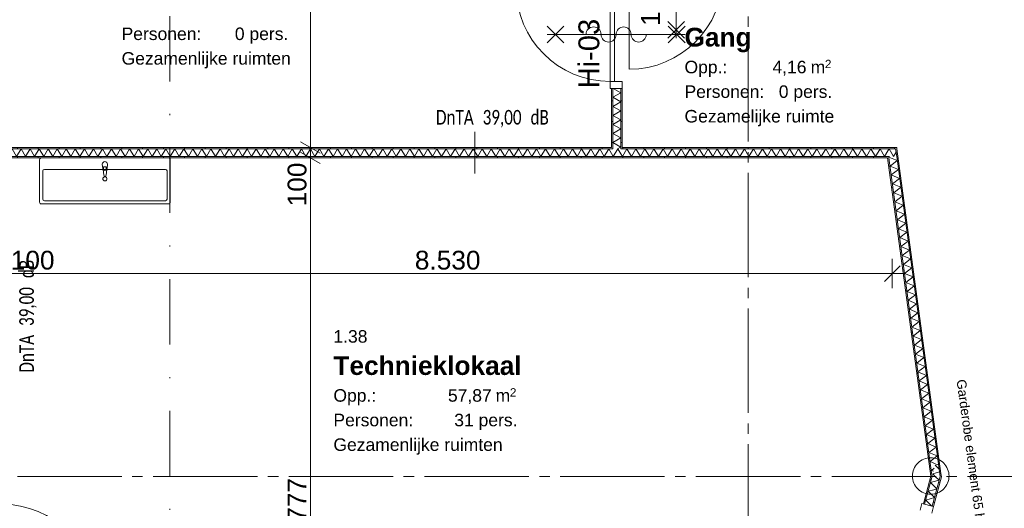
# Model space of a CAD drawing. Header units: millimetres. Extents: x 10 to 584, y 10 to 831.
# Tile 39 of 61: x 224 to 319, y 544 to 591. Entities that reach past the tile are written whole.
import ezdxf
from ezdxf.xclip import XClip

# ---------------------------------------------------------------- set-up
doc = ezdxf.new("R2010")
doc.units = ezdxf.units.MM
doc.header["$MEASUREMENT"] = 0
doc.header["$XCLIPFRAME"] = 0
doc.linetypes.add('B0204', pattern=[13, 10, -1, 1, -1])
doc.linetypes.add('B0302', pattern=[12.51, 6.26, -3.125, 0, -3.125])
for name, color, linetype in [('21 Buitenwanden', 7, 'Continuous'), ('22 NC Binnenwanden', 7, 'Continuous'), ('22 NC Binnenwanden Deuren', 7, 'Continuous'), ('22 NC Binnenwanden Deurlabels', 7, 'Continuous'), ('22 NC Binnenwanden Doorsnede-arcering', 7, 'Continuous'), ('22 NC Binnenwanden Laagscheidingslijnen', 7, 'Continuous'), ('28 Draagconstructies', 7, 'Continuous'), ('74 Sanitair', 7, 'Continuous'), ('82 Interieur', 7, 'Continuous'), ('A Lijn doorsnede', 7, 'Continuous'), ('A Stramien', 7, 'Continuous'), ('Maatvoering 1_ 50_100', 7, 'Continuous'), ('Tekst_dim 1_ 50_100', 7, 'Continuous'), ('Z Ruimtefuncties', 7, 'Continuous')]:
    doc.layers.add(name, color=color, linetype=linetype)
doc.styles.add('GENERATED_STYLE_1', font='txt')
doc.styles.add('GENERATED_STYLE_2', font='txt')
doc.styles.add('GENERATED_STYLE_3', font='txt')
pattern_1 = [(345.1097, (78, 259.1879), (0.513939, 1.932839), [])]
pattern_2 = [(270, (78, 259.1879), (2, 0), [])]
pattern_3 = [(7.7131, (78, 259.1879), (-0.268426, 1.981905), [])]
pattern_4 = [(180, (78, 259.1879), (0, 2), [])]

# ---------------------------------------------------------------- blocks, each defined once
blk = doc.blocks.new('*X124')
at = {"layer": '22 NC Binnenwanden Doorsnede-arcering', "color": 7, "linetype": 'Continuous', "lineweight": 0}
for p, q in [((311.9, 548.272), (312.22, 548.358)), ((311.9, 548.272), (312.283, 547.891)), ((311.678, 547.435), (312.321, 547.609)), ((311.678, 547.435), (311.921, 547.193))]:
    blk.add_line(p, q, dxfattribs=at)
blk = doc.blocks.new('*X125')
at = {"layer": '22 NC Binnenwanden Doorsnede-arcering', "color": 7, "linetype": 'Continuous', "lineweight": 0}
for p, q in [((311.921, 547.193), (312.291, 546.824)), ((311.693, 546.662), (312.291, 546.824)), ((311.74, 546.315), (312.069, 545.987)), ((311.794, 545.913), (312.069, 545.987))]:
    blk.add_line(p, q, dxfattribs=at)
blk = doc.blocks.new('*X127')
at = {"layer": '22 NC Binnenwanden Doorsnede-arcering', "color": 7, "linetype": 'Continuous', "lineweight": 0}
for p, q in [((311.455, 546.598), (311.693, 546.662)), ((311.455, 546.598), (311.74, 546.315)), ((311.01, 544.924), (311.846, 545.15)), ((311.233, 545.761), (311.794, 545.913)), ((311.233, 545.761), (311.846, 545.15)), ((311.01, 544.924), (311.588, 544.348))]:
    blk.add_line(p, q, dxfattribs=at)
blk = doc.blocks.new('*X147')
at = {"layer": '22 NC Binnenwanden Doorsnede-arcering', "color": 7, "linetype": 'Continuous', "lineweight": 0}
for p in [(307.747, 578.146), (308.172, 578.249)]:
    blk.add_line(p, (307.93, 577.83), dxfattribs=at)
blk = doc.blocks.new('*X148')
at = {"layer": '22 NC Binnenwanden Doorsnede-arcering', "color": 7, "linetype": 'Continuous', "lineweight": 0}
for q in [(307.394, 578.402), (307.747, 578.146)]:
    blk.add_line((307.497, 578.58), q, dxfattribs=at)
blk = doc.blocks.new('*X149')
at = {"layer": '22 NC Binnenwanden Doorsnede-arcering', "color": 7, "linetype": 'Continuous', "lineweight": 0}
for p, q in [((282.382, 578.58), (281.949, 577.83)), ((282.382, 578.58), (282.815, 577.83)), ((283.248, 578.58), (282.815, 577.83)), ((283.248, 578.58), (283.681, 577.83)), ((284.114, 578.58), (283.681, 577.83)), ((284.114, 578.58), (284.547, 577.83)), ((284.98, 578.58), (284.547, 577.83)), ((284.98, 578.58), (285.413, 577.83)), ((285.846, 578.58), (285.413, 577.83)), ((285.846, 578.58), (286.279, 577.83)), ((286.712, 578.58), (286.279, 577.83)), ((286.712, 578.58), (287.145, 577.83)), ((287.578, 578.58), (287.145, 577.83)), ((287.578, 578.58), (288.011, 577.83)), ((288.444, 578.58), (288.011, 577.83)), ((288.444, 578.58), (288.877, 577.83)), ((289.31, 578.58), (288.877, 577.83)), ((289.31, 578.58), (289.743, 577.83)), ((290.176, 578.58), (289.743, 577.83)), ((290.176, 578.58), (290.609, 577.83)), ((291.042, 578.58), (290.609, 577.83)), ((291.042, 578.58), (291.475, 577.83)), ((291.908, 578.58), (291.475, 577.83)), ((291.908, 578.58), (292.341, 577.83)), ((292.774, 578.58), (292.341, 577.83)), ((292.774, 578.58), (293.207, 577.83)), ((293.64, 578.58), (293.207, 577.83)), ((293.64, 578.58), (294.073, 577.83)), ((294.506, 578.58), (294.073, 577.83)), ((294.506, 578.58), (294.939, 577.83)), ((295.372, 578.58), (294.939, 577.83)), ((295.372, 578.58), (295.805, 577.83)), ((296.238, 578.58), (295.805, 577.83)), ((296.238, 578.58), (296.671, 577.83)), ((297.104, 578.58), (296.671, 577.83)), ((297.104, 578.58), (297.537, 577.83)), ((297.97, 578.58), (297.537, 577.83)), ((297.97, 578.58), (298.403, 577.83)), ((298.836, 578.58), (298.403, 577.83)), ((298.836, 578.58), (299.269, 577.83)), ((299.702, 578.58), (299.269, 577.83)), ((299.702, 578.58), (300.135, 577.83)), ((300.569, 578.58), (300.135, 577.83)), ((300.569, 578.58), (301.002, 577.83)), ((301.435, 578.58), (301.002, 577.83)), ((301.435, 578.58), (301.868, 577.83)), ((302.301, 578.58), (301.868, 577.83)), ((302.301, 578.58), (302.734, 577.83)), ((303.167, 578.58), (302.734, 577.83)), ((303.167, 578.58), (303.6, 577.83)), ((304.033, 578.58), (303.6, 577.83)), ((304.033, 578.58), (304.466, 577.83)), ((304.899, 578.58), (304.466, 577.83)), ((304.899, 578.58), (305.332, 577.83)), ((305.765, 578.58), (305.332, 577.83)), ((305.765, 578.58), (306.198, 577.83)), ((306.631, 578.58), (306.198, 577.83)), ((306.631, 578.58), (307.064, 577.83)), ((307.394, 578.402), (307.064, 577.83)), ((281.797, 578.094), (281.949, 577.83))]:
    blk.add_line(p, q, dxfattribs=at)
blk = doc.blocks.new('*X150')
at = {"layer": '22 NC Binnenwanden Doorsnede-arcering', "color": 7, "linetype": 'Continuous', "lineweight": 0}
for p, q in [((281.516, 578.58), (281.083, 577.83)), ((281.516, 578.58), (281.797, 578.094)), ((281.047, 577.893), (281.083, 577.83))]:
    blk.add_line(p, q, dxfattribs=at)
blk = doc.blocks.new('*X151')
at = {"layer": '22 NC Binnenwanden Doorsnede-arcering', "color": 7, "linetype": 'Continuous', "lineweight": 0}
for p, q in [((222.626, 578.58), (222.375, 578.145)), ((222.626, 578.58), (223.059, 577.83)), ((223.492, 578.58), (223.059, 577.83)), ((223.492, 578.58), (223.925, 577.83)), ((224.358, 578.58), (223.925, 577.83)), ((224.358, 578.58), (224.791, 577.83)), ((225.224, 578.58), (224.791, 577.83)), ((225.224, 578.58), (225.657, 577.83)), ((226.09, 578.58), (225.657, 577.83)), ((226.09, 578.58), (226.523, 577.83)), ((226.956, 578.58), (226.523, 577.83)), ((226.956, 578.58), (227.389, 577.83)), ((227.822, 578.58), (227.389, 577.83)), ((227.822, 578.58), (228.255, 577.83)), ((228.688, 578.58), (228.255, 577.83)), ((228.688, 578.58), (229.121, 577.83)), ((229.554, 578.58), (229.121, 577.83)), ((229.554, 578.58), (229.987, 577.83)), ((230.42, 578.58), (229.987, 577.83)), ((230.42, 578.58), (230.853, 577.83)), ((231.286, 578.58), (230.853, 577.83)), ((231.286, 578.58), (231.719, 577.83)), ((232.152, 578.58), (231.719, 577.83)), ((232.152, 578.58), (232.586, 577.83)), ((233.019, 578.58), (232.586, 577.83)), ((233.019, 578.58), (233.452, 577.83)), ((233.885, 578.58), (233.452, 577.83)), ((233.885, 578.58), (234.318, 577.83)), ((234.751, 578.58), (234.318, 577.83)), ((234.751, 578.58), (235.184, 577.83)), ((235.617, 578.58), (235.184, 577.83)), ((235.617, 578.58), (236.05, 577.83)), ((236.483, 578.58), (236.05, 577.83)), ((236.483, 578.58), (236.916, 577.83)), ((237.349, 578.58), (236.916, 577.83)), ((237.349, 578.58), (237.782, 577.83)), ((238.215, 578.58), (237.782, 577.83)), ((238.215, 578.58), (238.648, 577.83)), ((239.081, 578.58), (238.648, 577.83)), ((239.081, 578.58), (239.514, 577.83)), ((239.947, 578.58), (239.514, 577.83)), ((239.947, 578.58), (240.38, 577.83)), ((240.813, 578.58), (240.38, 577.83)), ((240.813, 578.58), (241.246, 577.83)), ((241.679, 578.58), (241.246, 577.83)), ((241.679, 578.58), (242.112, 577.83)), ((242.545, 578.58), (242.112, 577.83)), ((242.545, 578.58), (242.978, 577.83)), ((243.411, 578.58), (242.978, 577.83)), ((243.411, 578.58), (243.844, 577.83)), ((244.277, 578.58), (243.844, 577.83)), ((244.277, 578.58), (244.71, 577.83)), ((245.143, 578.58), (244.71, 577.83)), ((245.143, 578.58), (245.576, 577.83)), ((246.009, 578.58), (245.576, 577.83)), ((246.009, 578.58), (246.442, 577.83)), ((246.875, 578.58), (246.442, 577.83)), ((246.875, 578.58), (247.308, 577.83)), ((247.741, 578.58), (247.308, 577.83)), ((247.741, 578.58), (248.174, 577.83)), ((248.607, 578.58), (248.174, 577.83)), ((248.607, 578.58), (249.04, 577.83)), ((249.473, 578.58), (249.04, 577.83)), ((249.473, 578.58), (249.906, 577.83)), ((250.339, 578.58), (249.906, 577.83)), ((250.339, 578.58), (250.772, 577.83)), ((251.205, 578.58), (250.772, 577.83)), ((251.205, 578.58), (251.638, 577.83)), ((252.071, 578.58), (251.638, 577.83)), ((252.071, 578.58), (252.504, 577.83)), ((252.937, 578.58), (252.504, 577.83)), ((252.937, 578.58), (253.37, 577.83)), ((253.803, 578.58), (253.37, 577.83)), ((253.803, 578.58), (254.236, 577.83)), ((254.669, 578.58), (254.236, 577.83)), ((254.669, 578.58), (255.102, 577.83)), ((255.535, 578.58), (255.102, 577.83)), ((255.535, 578.58), (255.968, 577.83)), ((256.401, 578.58), (255.968, 577.83)), ((256.401, 578.58), (256.834, 577.83)), ((257.267, 578.58), (256.834, 577.83)), ((257.267, 578.58), (257.7, 577.83)), ((258.133, 578.58), (257.7, 577.83)), ((258.133, 578.58), (258.566, 577.83)), ((258.999, 578.58), (258.566, 577.83)), ((258.999, 578.58), (259.432, 577.83)), ((259.865, 578.58), (259.432, 577.83)), ((259.865, 578.58), (260.298, 577.83)), ((260.731, 578.58), (260.298, 577.83)), ((260.731, 578.58), (261.164, 577.83)), ((261.597, 578.58), (261.164, 577.83)), ((261.597, 578.58), (262.03, 577.83)), ((262.463, 578.58), (262.03, 577.83)), ((262.463, 578.58), (262.896, 577.83)), ((263.329, 578.58), (262.896, 577.83)), ((263.329, 578.58), (263.762, 577.83)), ((264.195, 578.58), (263.762, 577.83)), ((264.195, 578.58), (264.628, 577.83)), ((265.061, 578.58), (264.628, 577.83)), ((265.061, 578.58), (265.494, 577.83)), ((265.927, 578.58), (265.494, 577.83)), ((265.927, 578.58), (266.36, 577.83)), ((266.794, 578.58), (266.36, 577.83)), ((266.794, 578.58), (267.227, 577.83)), ((267.66, 578.58), (267.227, 577.83)), ((267.66, 578.58), (268.093, 577.83)), ((268.526, 578.58), (268.093, 577.83)), ((268.526, 578.58), (268.959, 577.83)), ((269.392, 578.58), (268.959, 577.83)), ((269.392, 578.58), (269.825, 577.83)), ((270.258, 578.58), (269.825, 577.83)), ((270.258, 578.58), (270.691, 577.83)), ((271.124, 578.58), (270.691, 577.83)), ((271.124, 578.58), (271.557, 577.83)), ((271.99, 578.58), (271.557, 577.83)), ((271.99, 578.58), (272.423, 577.83)), ((272.856, 578.58), (272.423, 577.83)), ((272.856, 578.58), (273.289, 577.83)), ((273.722, 578.58), (273.289, 577.83)), ((273.722, 578.58), (274.155, 577.83)), ((274.588, 578.58), (274.155, 577.83)), ((274.588, 578.58), (275.021, 577.83)), ((275.454, 578.58), (275.021, 577.83)), ((275.454, 578.58), (275.887, 577.83)), ((276.32, 578.58), (275.887, 577.83)), ((276.32, 578.58), (276.753, 577.83)), ((277.186, 578.58), (276.753, 577.83)), ((277.186, 578.58), (277.619, 577.83)), ((278.052, 578.58), (277.619, 577.83)), ((278.052, 578.58), (278.485, 577.83)), ((278.918, 578.58), (278.485, 577.83)), ((278.918, 578.58), (279.351, 577.83)), ((279.784, 578.58), (279.351, 577.83)), ((279.784, 578.58), (280.217, 577.83)), ((280.65, 578.58), (280.217, 577.83)), ((280.65, 578.58), (281.047, 577.893))]:
    blk.add_line(p, q, dxfattribs=at)
blk = doc.blocks.new('*X201')
at = {"layer": '22 NC Binnenwanden Doorsnede-arcering', "color": 7, "linetype": 'Continuous', "lineweight": 0}
for p, q in [((307.477, 577.792), (307.526, 577.83)), ((307.477, 577.792), (308.278, 577.463)), ((307.593, 576.933), (308.278, 577.463)), ((307.593, 576.933), (308.394, 576.605)), ((307.709, 576.075), (308.394, 576.605)), ((307.709, 576.075), (308.51, 575.747)), ((307.825, 575.217), (308.51, 575.747)), ((307.825, 575.217), (308.627, 574.889)), ((307.942, 574.359), (308.627, 574.889)), ((307.942, 574.359), (308.743, 574.03)), ((308.058, 573.501), (308.743, 574.03)), ((308.058, 573.501), (308.859, 573.172)), ((308.174, 572.642), (308.859, 573.172)), ((308.174, 572.642), (308.975, 572.314)), ((308.29, 571.784), (308.975, 572.314)), ((308.29, 571.784), (309.092, 571.456)), ((308.406, 570.926), (309.092, 571.456)), ((308.406, 570.926), (309.208, 570.598)), ((308.523, 570.068), (309.208, 570.598)), ((308.523, 570.068), (309.324, 569.739)), ((308.639, 569.21), (309.324, 569.739)), ((308.639, 569.21), (309.44, 568.881)), ((308.755, 568.352), (309.44, 568.881)), ((308.755, 568.352), (309.557, 568.023)), ((308.871, 567.493), (309.557, 568.023)), ((308.871, 567.493), (309.673, 567.165)), ((308.988, 566.635), (309.673, 567.165)), ((308.988, 566.635), (309.789, 566.307)), ((309.104, 565.777), (309.789, 566.307)), ((309.104, 565.777), (309.905, 565.449)), ((309.22, 564.919), (309.905, 565.449)), ((309.22, 564.919), (310.021, 564.59)), ((309.336, 564.061), (310.021, 564.59)), ((309.336, 564.061), (310.138, 563.732)), ((309.453, 563.202), (310.138, 563.732)), ((309.453, 563.202), (310.254, 562.874)), ((309.569, 562.344), (310.254, 562.874)), ((309.569, 562.344), (310.37, 562.016)), ((309.685, 561.486), (310.37, 562.016)), ((309.685, 561.486), (310.486, 561.158)), ((309.801, 560.628), (310.486, 561.158)), ((309.801, 560.628), (310.603, 560.299)), ((309.917, 559.77), (310.603, 560.299)), ((309.917, 559.77), (310.719, 559.441)), ((310.034, 558.911), (310.719, 559.441)), ((310.034, 558.911), (310.835, 558.583)), ((310.15, 558.053), (310.835, 558.583)), ((310.15, 558.053), (310.951, 557.725)), ((310.266, 557.195), (310.951, 557.725)), ((310.266, 557.195), (311.068, 556.867)), ((310.382, 556.337), (311.068, 556.867)), ((310.382, 556.337), (311.184, 556.008)), ((310.499, 555.479), (311.184, 556.008)), ((310.499, 555.479), (311.3, 555.15)), ((310.615, 554.62), (311.3, 555.15)), ((310.615, 554.62), (311.416, 554.292)), ((310.731, 553.762), (311.416, 554.292)), ((310.731, 553.762), (311.532, 553.434)), ((310.847, 552.904), (311.532, 553.434)), ((310.847, 552.904), (311.649, 552.576)), ((310.964, 552.046), (311.649, 552.576)), ((310.964, 552.046), (311.765, 551.717)), ((311.08, 551.188), (311.765, 551.717)), ((311.08, 551.188), (311.881, 550.859)), ((311.196, 550.33), (311.881, 550.859)), ((311.196, 550.33), (311.997, 550.001)), ((311.312, 549.471), (311.997, 550.001)), ((311.312, 549.471), (312.114, 549.143)), ((311.429, 548.613), (312.114, 549.143)), ((311.429, 548.613), (311.936, 548.405)), ((311.545, 547.755), (311.819, 547.967)), ((311.545, 547.755), (311.741, 547.674))]:
    blk.add_line(p, q, dxfattribs=at)
blk = doc.blocks.new('*X270')
at = {"layer": '22 NC Binnenwanden Doorsnede-arcering', "color": 7, "linetype": 'Continuous', "lineweight": 0}
blk.add_line((281.716, 578.705), (281.5, 578.58), dxfattribs=at)
blk = doc.blocks.new('*X272')
at = {"layer": '22 NC Binnenwanden Doorsnede-arcering', "color": 7, "linetype": 'Continuous', "lineweight": 0}
for p, q in [((281.797, 583.947), (281.047, 583.514)), ((281.797, 583.947), (281.074, 584.365)), ((281.797, 583.081), (281.047, 583.514)), ((281.797, 583.081), (281.047, 582.648)), ((281.797, 582.215), (281.047, 582.648)), ((281.797, 582.215), (281.047, 581.782)), ((281.797, 581.349), (281.047, 581.782)), ((281.797, 581.349), (281.047, 580.916)), ((281.797, 580.483), (281.047, 580.916)), ((281.797, 580.483), (281.047, 580.05)), ((281.797, 579.617), (281.047, 580.05)), ((281.797, 579.617), (281.047, 579.184)), ((281.797, 578.751), (281.047, 579.184)), ((281.797, 578.751), (281.716, 578.705))]:
    blk.add_line(p, q, dxfattribs=at)
blk = doc.blocks.new('Drawing_2_2', base_point=(78, 259.188))
at = {"layer": '22 NC Binnenwanden Doorsnede-arcering', "linetype": 'Continuous', "lineweight": 0, "true_color": 0x000000}
h = blk.add_hatch(dxfattribs=at)
h.set_pattern_fill('930_Lijnen_vert_200_0002', color=18, style=0, pattern_type=2)
h.set_pattern_definition(pattern_4)
h.paths.add_polyline_path([(280.922, 578.705), (281.047, 578.705), (281.047, 584.365), (280.922, 584.365)])
h = blk.add_hatch(dxfattribs=at)
h.set_pattern_fill('930_Lijnen_vert_200_0002', color=18, style=0, pattern_type=2)
h.set_pattern_definition(pattern_4)
h.paths.add_polyline_path([(281.922, 584.365), (281.797, 584.365), (281.797, 578.705), (281.922, 578.705)])
h = blk.add_hatch(dxfattribs=at)
h.set_pattern_fill('930_Lijnen_vert_200_0002', color=18, style=0, pattern_type=2)
h.set_pattern_definition(pattern_2)
h.paths.add_polyline_path([(222.5, 578.58), (280.922, 578.58), (280.922, 578.705), (222.5, 578.705)])
h = blk.add_hatch(dxfattribs=at)
h.set_pattern_fill('930_Lijnen_vert_200_0002', color=18, style=0, pattern_type=2)
h.set_pattern_definition(pattern_2)
h.paths.add_polyline_path([(280.922, 578.58), (281.047, 578.58), (281.047, 578.705), (280.922, 578.705)])
h = blk.add_hatch(dxfattribs=at)
h.set_pattern_fill('930_Lijnen_vert_200_0002', color=18, style=0, pattern_type=2)
h.set_pattern_definition(pattern_2)
h.paths.add_polyline_path([(281.797, 578.58), (281.922, 578.58), (281.922, 578.705), (281.797, 578.705)])
h = blk.add_hatch(dxfattribs=at)
h.set_pattern_fill('930_Lijnen_vert_200_0002', color=18, style=0, pattern_type=2)
h.set_pattern_definition(pattern_2)
h.paths.add_polyline_path([(281.922, 578.58), (308.127, 578.58), (308.11, 578.705), (281.922, 578.705)])
h = blk.add_hatch(dxfattribs=at)
h.set_pattern_fill('930_Lijnen_vert_200_0002', color=18, style=0, pattern_type=2)
h.set_pattern_definition(pattern_2)
h.paths.add_polyline_path([(308.236, 578.705), (308.11, 578.705), (308.127, 578.58)])
h = blk.add_hatch(dxfattribs=at)
h.set_pattern_fill('930_Lijnen_vert_200_0002', color=18, style=0, pattern_type=2)
h.set_pattern_definition(pattern_2)
h.paths.add_polyline_path([(308.127, 578.58), (308.253, 578.58), (308.236, 578.705)])
h = blk.add_hatch(dxfattribs=at)
h.set_pattern_fill('930_Lijnen_vert_200_0002', color=18, style=0, pattern_type=2)
h.set_pattern_definition(pattern_3)
h.paths.add_polyline_path([(312.465, 547.478), (308.253, 578.58), (308.127, 578.58), (312.382, 547.164)])
h = blk.add_hatch(dxfattribs=at)
h.set_pattern_fill('930_Lijnen_vert_200_0002', color=18, style=0, pattern_type=2)
h.set_pattern_definition(pattern_2)
h.paths.add_polyline_path([(222.5, 577.705), (307.362, 577.705), (307.345, 577.83), (222.5, 577.83)])
h = blk.add_hatch(dxfattribs=at)
h.set_pattern_fill('930_Lijnen_vert_200_0002', color=18, style=0, pattern_type=2)
h.set_pattern_definition(pattern_2)
h.paths.add_polyline_path([(307.471, 577.83), (307.345, 577.83), (307.362, 577.705)])
h = blk.add_hatch(dxfattribs=at)
h.set_pattern_fill('930_Lijnen_vert_200_0002', color=18, style=0, pattern_type=2)
h.set_pattern_definition(pattern_2)
h.paths.add_polyline_path([(307.362, 577.705), (307.488, 577.705), (307.471, 577.83)])
h = blk.add_hatch(dxfattribs=at)
h.set_pattern_fill('930_Lijnen_vert_200_0002', color=18, style=0, pattern_type=2)
h.set_pattern_definition(pattern_3)
h.paths.add_polyline_path([(311.575, 547.534), (307.488, 577.705), (307.362, 577.705), (311.491, 547.22)])
h = blk.add_hatch(dxfattribs=at)
h.set_pattern_fill('930_Lijnen_vert_200_0002', color=18, style=0, pattern_type=2)
h.set_pattern_definition(pattern_1)
h.paths.add_polyline_path([(310.784, 544.562), (310.905, 544.53), (311.535, 546.898), (311.491, 547.22)])
h = blk.add_hatch(dxfattribs=at)
h.set_pattern_fill('930_Lijnen_vert_200_0002', color=18, style=0, pattern_type=2)
h.set_pattern_definition(pattern_1)
h.paths.add_polyline_path([(311.575, 547.534), (311.491, 547.22), (311.618, 547.212)])
h = blk.add_hatch(dxfattribs=at)
h.set_pattern_fill('930_Lijnen_vert_200_0002', color=18, style=0, pattern_type=2)
h.set_pattern_definition(pattern_1)
h.paths.add_polyline_path([(311.491, 547.22), (311.535, 546.898), (311.618, 547.212)])
h = blk.add_hatch(dxfattribs=at)
h.set_pattern_fill('930_Lijnen_vert_200_0002', color=18, style=0, pattern_type=2)
h.set_pattern_definition(pattern_1)
h.paths.add_polyline_path([(312.382, 547.164), (311.63, 544.337), (311.751, 544.305), (312.425, 546.842)])
h = blk.add_hatch(dxfattribs=at)
h.set_pattern_fill('930_Lijnen_vert_200_0002', color=18, style=0, pattern_type=2)
h.set_pattern_definition(pattern_1)
h.paths.add_polyline_path([(312.465, 547.478), (312.382, 547.164), (312.509, 547.156)])
h = blk.add_hatch(dxfattribs=at)
h.set_pattern_fill('930_Lijnen_vert_200_0002', color=18, style=0, pattern_type=2)
h.set_pattern_definition(pattern_1)
h.paths.add_polyline_path([(312.382, 547.164), (312.425, 546.842), (312.509, 547.156)])
at = {"layer": '22 NC Binnenwanden', "color": 1, "linetype": 'Continuous', "lineweight": 0}
for p, q in [((281.047, 584.365), (280.922, 584.365)), ((281.797, 584.365), (281.047, 584.365)), ((281.922, 584.365), (281.797, 584.365)), ((310.905, 544.53), (310.784, 544.562)), ((311.63, 544.337), (310.905, 544.53)), ((311.751, 544.305), (311.63, 544.337))]:
    blk.add_line(p, q, dxfattribs=at)
at = {"layer": '22 NC Binnenwanden', "color": 1, "linetype": 'Continuous', "lineweight": 0, "flags": 128}
for points in [[(280.922, 584.365), (280.922, 578.705)], [(281.922, 578.705), (281.922, 584.365)], [(280.922, 578.705), (222.5, 578.705)], [(308.236, 578.705), (281.922, 578.705)], [(308.236, 578.705), (308.253, 578.58)], [(312.465, 547.478), (308.253, 578.58)], [(222.5, 577.705), (307.362, 577.705)], [(307.362, 577.705), (311.491, 547.22)], [(311.491, 547.22), (310.784, 544.562)], [(311.751, 544.305), (312.509, 547.156)], [(312.509, 547.156), (312.465, 547.478)]]:
    blk.add_lwpolyline(points, dxfattribs=at)
at = {"layer": '22 NC Binnenwanden Deuren', "color": 1, "linetype": 'Continuous', "lineweight": 0}
for p, q in [((287.092, 602.375), (287.092, 589.175)), ((282.592, 595.205), (282.592, 586.205)), ((280.782, 585.035), (280.782, 594.035)), ((281.182, 594.035), (281.182, 585.035)), ((287.892, 590.775), (286.292, 589.175)), ((286.292, 590.775), (287.892, 589.175)), ((276.352, 588.735), (274.752, 590.335)), ((276.352, 590.335), (274.752, 588.735)), ((287.952, 589.535), (274.752, 589.535)), ((286.352, 588.735), (287.952, 590.335)), ((286.352, 590.335), (287.952, 588.735)), ((281.922, 585.035), (280.782, 585.035)), ((280.782, 585.035), (280.782, 584.365)), ((281.182, 585.035), (280.782, 585.035)), ((281.922, 584.365), (281.922, 585.035)), ((280.782, 584.365), (281.922, 584.365)), ((281.047, 584.365), (280.922, 584.365)), ((281.047, 584.365), (280.922, 584.365)), ((281.797, 584.365), (281.047, 584.365)), ((281.797, 584.365), (281.047, 584.365)), ((281.922, 584.365), (281.797, 584.365)), ((281.922, 584.365), (281.797, 584.365)), ((310.477, 543.951), (310.649, 544.598)), ((310.649, 544.598), (311.751, 544.305)), ((310.905, 544.53), (310.784, 544.562)), ((310.905, 544.53), (310.784, 544.562)), ((311.63, 544.337), (310.905, 544.53)), ((311.63, 544.337), (310.905, 544.53)), ((311.751, 544.305), (311.579, 543.658)), ((311.751, 544.305), (311.63, 544.337)), ((311.751, 544.305), (311.63, 544.337))]:
    blk.add_line(p, q, dxfattribs=at)
for centre, radius, start, end in [((282.592, 595.205), 9, 270, 0), ((280.782, 594.035), 9, 180, 270), ((279.192, 589.535), 0.72, 0, 180), ((280.632, 589.535), 0.72, 180, 0), ((282.072, 589.535), 0.72, 0, 180), ((283.512, 589.535), 0.72, 180, 0), ((222.5, 535.528), 9, 0, 90)]:
    blk.add_arc(centre, radius, start, end, dxfattribs=at)
at = {"layer": '22 NC Binnenwanden Laagscheidingslijnen', "color": 9, "linetype": 'Continuous', "lineweight": 0}
for p, q in [((281.047, 578.705), (281.047, 584.365)), ((281.797, 578.705), (281.797, 584.365)), ((281.047, 578.58), (222.375, 578.58)), ((281.047, 578.705), (281.047, 578.58)), ((281.047, 578.705), (281.047, 578.58)), ((281.797, 578.58), (281.797, 578.705)), ((281.797, 578.58), (281.797, 578.705)), ((307.37, 578.58), (281.797, 578.58)), ((308.127, 578.58), (307.37, 578.58)), ((308.228, 577.83), (308.127, 578.58)), ((308.228, 577.83), (308.127, 578.58)), ((307.345, 577.83), (222.5, 577.83)), ((307.471, 577.83), (307.345, 577.83)), ((307.488, 577.705), (307.471, 577.83)), ((307.488, 577.705), (307.471, 577.83)), ((307.488, 577.705), (311.575, 547.534)), ((308.228, 577.83), (312.12, 549.098)), ((312.382, 547.164), (312.12, 549.098)), ((312.382, 547.164), (312.12, 549.098)), ((311.618, 547.212), (310.905, 544.53)), ((311.618, 547.212), (311.575, 547.534)), ((311.618, 547.212), (311.575, 547.534)), ((312.382, 547.164), (311.63, 544.337))]:
    blk.add_line(p, q, dxfattribs=at)
at = {"layer": '28 Draagconstructies', "color": 3, "linetype": 'Continuous', "lineweight": 0, "flags": 128}
blk.add_lwpolyline([(309.741, 547.22, 0.414214), (311.491, 545.47, 0.414214), (313.241, 547.22, 0.414214), (311.491, 548.97, 0.414214)], format="xyb", close=True, dxfattribs=at)
at = {"layer": '74 Sanitair', "color": 1, "linetype": 'Continuous', "lineweight": 0}
for p, q in [((226.436, 573.755), (226.436, 576.455)), ((226.586, 576.605), (238.186, 576.605)), ((232.25, 576.707), (232.25, 576.856)), ((232.25, 576.856), (232.522, 576.856)), ((232.522, 576.856), (232.522, 576.707)), ((238.336, 576.455), (238.336, 573.755)), ((238.186, 573.605), (226.586, 573.605))]:
    blk.add_line(p, q, dxfattribs=at)
at = {"layer": '74 Sanitair', "color": 1, "linetype": 'Continuous', "lineweight": 0, "flags": 128}
for points in [[(226.286, 577.705), (238.486, 577.705, -0.414214), (238.636, 577.555), (238.636, 573.455, -0.414214), (238.486, 573.305), (226.286, 573.305, -0.414214), (226.136, 573.455), (226.136, 577.555, -0.414214)], [(232.136, 577.105), (232.176, 576.685, 0.12102), (232.209, 576.59), (232.275, 576.061, 0.882566), (232.497, 576.061), (232.564, 576.59, 0.12102), (232.596, 576.685), (232.636, 577.105, 1)]]:
    blk.add_lwpolyline(points, format="xyb", close=True, dxfattribs=at)
at = {"layer": '74 Sanitair', "color": 1, "linetype": 'Continuous', "lineweight": 0}
blk.add_circle((232.386, 575.705), 0.2, dxfattribs=at)
for centre, radius, start, end in [((226.586, 576.455), 0.15, 90, 180), ((232.386, 576.704), 0.211, 212.77103, 327.22897), ((232.386, 576.707), 0.136, 180, 0), ((238.186, 576.455), 0.15, 0, 90), ((226.586, 573.755), 0.15, 180, 270), ((238.186, 573.755), 0.15, 270, 0)]:
    blk.add_arc(centre, radius, start, end, dxfattribs=at)
at = {"layer": 'A Lijn doorsnede', "color": 9, "linetype": 'B0302', "lineweight": 0}
blk.add_line((238.611, 231.965), (238.611, 783.133), dxfattribs=at)
at = {"layer": 'A Stramien', "color": 9, "linetype": 'B0204', "lineweight": 0}
for p, q in [((294, 784.271), (294, 233.204)), ((68, 547.188), (520.556, 547.188))]:
    blk.add_line(p, q, dxfattribs=at)
at = {"layer": 'Maatvoering 1_ 50_100', "color": 1, "linetype": 'Continuous', "lineweight": 0}
for p, q in [((252.075, 578.705), (252.075, 615.205)), ((251.137, 579.246), (253.012, 578.164)), ((253.481, 578.705), (250.668, 578.705)), ((251.137, 578.246), (253.012, 577.164)), ((252.075, 577.705), (252.075, 578.705)), ((253.481, 577.705), (250.668, 577.705)), ((252.075, 509.938), (252.075, 577.705))]:
    blk.add_line(p, q, dxfattribs=at)
at = {"layer": 'Tekst_dim 1_ 50_100', "color": 1, "linetype": 'Continuous', "lineweight": 0}
for p, q in [((267.834, 580.195), (267.834, 580.205)), ((267.834, 576.215), (267.834, 580.195)), ((307.799, 565.218), (307.799, 568.03)), ((307.049, 565.874), (308.549, 567.374)), ((222.5, 566.624), (307.799, 566.624)), ((307.799, 566.624), (308.924, 566.624))]:
    blk.add_line(p, q, dxfattribs=at)
at = {"layer": '21 Buitenwanden', "color": 4, "linetype": 'Continuous', "lineweight": 0}
for name in ['*X272', '*X151', '*X150', '*X270', '*X149', '*X148', '*X147', '*X201', '*X124', '*X125', '*X127']:
    blk.add_blockref(name, (0, 0), dxfattribs=at)
at = {"layer": '22 NC Binnenwanden Deurlabels', "color": 2, "linetype": 'Continuous', "lineweight": 0, "insert": (279.77, 584.365), "char_height": 2, "attachment_point": 7, "rotation": 90, "style": 'GENERATED_STYLE_1'}
blk.add_mtext('\\A1;{\\pql;\\fArial|b0|i0|c0|p38;Hi-03}', dxfattribs=at)
at = {"layer": '82 Interieur', "color": 2, "linetype": 'Continuous', "lineweight": 0, "insert": (316.139, 540.214), "char_height": 0.9, "attachment_point": 9, "rotation": 277.71312, "style": 'GENERATED_STYLE_1'}
blk.add_mtext('\\A1;{\\pqr;\\fArial|b0|i0|c0|p38;Garderobe element 6\\fArial|b0|i0|c0|p38;5\\fArial|b0|i0|c0|p38; haken}', dxfattribs=at)
at = {"layer": 'Maatvoering 1_ 50_100', "color": 2, "linetype": 'Continuous', "lineweight": 0, "char_height": 1.8, "attachment_point": 7, "rotation": 90, "style": 'GENERATED_STYLE_1'}
for s, insert, width in [('\\A1;{\\pql;\\fArial|b0|i0|c0|p38;100}', (251.715, 573.065), 4.09784), ('\\A1;{\\pql;\\fArial|b0|i0|c0|p38;6.777}', (251.715, 540.744), 6.15497)]:
    blk.add_mtext(s, dxfattribs=dict(at, insert=insert, width=width))
at = {"layer": 'Tekst_dim 1_ 50_100', "color": 2, "linetype": 'Continuous', "lineweight": 0, "insert": (285.571, 590.357), "char_height": 1.8, "width": 4.09784, "attachment_point": 7, "rotation": 90, "style": 'GENERATED_STYLE_1'}
blk.add_mtext('\\A1;{\\pql;\\fArial|b0|i0|c0|p38;100}', dxfattribs=at)
at = {"layer": 'Tekst_dim 1_ 50_100', "color": 2, "linetype": 'Continuous', "lineweight": 0, "insert": (264.1, 582.304), "char_height": 1.4, "attachment_point": 1, "style": 'GENERATED_STYLE_2'}
blk.add_mtext('\\A1;{\\W0.750000x;\\pql;\\pt0,30;\\fCalibri|b0|i0|c0|p34;DnTA \\fCalibri|b0|i0|c0|p34;\\A1{\\H.66x;\\S^  ;}\\fCalibri|b0|i0|c0|p34;\\fCalibri|b0|i0|c0|p34;\\A1{\\H.66x;\\S^  ;}\\fCalibri|b0|i0|c0|p34;\\fCalibri|b0|i0|c0|p34;\\fCalibri|b0|i0|c0|p34;\\fCalibri|b0|i0|c0|p34;\\fCalibri|b0|i0|c0|p34;\\fCalibri|b0|i0|c0|p34;39,00 \\fCalibri|b0|i0|c0|p34;\\A1{\\H.66x;\\S^  ;}\\fCalibri|b0|i0|c0|p34;\\fCalibri|b0|i0|c0|p34;\\A1{\\H.66x;\\S^  ;}\\fCalibri|b0|i0|c0|p34;\\fCalibri|b0|i0|c0|p34;\\fCalibri|b0|i0|c0|p34;\\fCalibri|b0|i0|c0|p34;\\fCalibri|b0|i0|c0|p34;\\fCalibri|b0|i0|c0|p34;dB\\fCalibri|b0|i0|c0|p34;\\A1{\\H.66x;\\S^  ;}\\fCalibri|b0|i0|c0|p34;\\fCalibri|b0|i0|c0|p34;\\A1{\\H.66x;\\S^  ;}\\fCalibri|b0|i0|c0|p34;\\fCalibri|b0|i0|c0|p34;\\fCalibri|b0|i0|c0|p34;\\fCalibri|b0|i0|c0|p34;\\fCalibri|b0|i0|c0|p34;\\fCalibri|b0|i0|c0|p34;\\fCalibri|b0|i0|c0|p34;\\fCalibri|b0|i0|c0|p34;\\fCalibri|b0|i0|c0|p34;\\fCalibri|b0|i0|c0|p34;\\fCalibri|b0|i0|c0|p34;\\fCalibri|b0|i0|c0|p34;\\fCalibri|b0|i0|c0|p34;\\fCalibri|b0|i0|c0|p34;\\fCalibri|b0|i0|c0|p34;\\fCalibri|b0|i0|c0|p34;\\fCalibri|b0|i0|c0|p34;\\fCalibri|b0|i0|c0|p34;\\fCalibri|b0|i0|c0|p34;\\fCalibri|b0|i0|c0|p34;\\fCalibri|b0|i0|c0|p34;\\fCalibri|b0|i0|c0|p34;\\fCalibri|b0|i0|c0|p34;\\fCalibri|b0|i0|c0|p34;\\fCalibri|b0|i0|c0|p34;\\fCalibri|b0|i0|c0|p34;}', dxfattribs=at)
at = {"layer": 'Tekst_dim 1_ 50_100', "color": 2, "linetype": 'Continuous', "lineweight": 0, "insert": (224.181, 557.136), "char_height": 1.4, "attachment_point": 1, "rotation": 90, "style": 'GENERATED_STYLE_2'}
blk.add_mtext('\\A1;{\\W0.750000x;\\pql;\\pt0,30;\\fCalibri|b0|i0|c0|p34;DnTA \\fCalibri|b0|i0|c0|p34;\\A1{\\H.66x;\\S^  ;}\\fCalibri|b0|i0|c0|p34;\\fCalibri|b0|i0|c0|p34;\\A1{\\H.66x;\\S^  ;}\\fCalibri|b0|i0|c0|p34;\\fCalibri|b0|i0|c0|p34;\\fCalibri|b0|i0|c0|p34;\\fCalibri|b0|i0|c0|p34;\\fCalibri|b0|i0|c0|p34;\\fCalibri|b0|i0|c0|p34;39,00 \\fCalibri|b0|i0|c0|p34;\\A1{\\H.66x;\\S^  ;}\\fCalibri|b0|i0|c0|p34;\\fCalibri|b0|i0|c0|p34;\\A1{\\H.66x;\\S^  ;}\\fCalibri|b0|i0|c0|p34;\\fCalibri|b0|i0|c0|p34;\\fCalibri|b0|i0|c0|p34;\\fCalibri|b0|i0|c0|p34;\\fCalibri|b0|i0|c0|p34;\\fCalibri|b0|i0|c0|p34;dB\\fCalibri|b0|i0|c0|p34;\\A1{\\H.66x;\\S^  ;}\\fCalibri|b0|i0|c0|p34;\\fCalibri|b0|i0|c0|p34;\\A1{\\H.66x;\\S^  ;}\\fCalibri|b0|i0|c0|p34;\\fCalibri|b0|i0|c0|p34;\\fCalibri|b0|i0|c0|p34;\\fCalibri|b0|i0|c0|p34;\\fCalibri|b0|i0|c0|p34;\\fCalibri|b0|i0|c0|p34;\\fCalibri|b0|i0|c0|p34;\\fCalibri|b0|i0|c0|p34;\\fCalibri|b0|i0|c0|p34;\\fCalibri|b0|i0|c0|p34;\\fCalibri|b0|i0|c0|p34;\\fCalibri|b0|i0|c0|p34;\\fCalibri|b0|i0|c0|p34;\\fCalibri|b0|i0|c0|p34;\\fCalibri|b0|i0|c0|p34;\\fCalibri|b0|i0|c0|p34;\\fCalibri|b0|i0|c0|p34;\\fCalibri|b0|i0|c0|p34;\\fCalibri|b0|i0|c0|p34;\\fCalibri|b0|i0|c0|p34;\\fCalibri|b0|i0|c0|p34;\\fCalibri|b0|i0|c0|p34;\\fCalibri|b0|i0|c0|p34;\\fCalibri|b0|i0|c0|p34;\\fCalibri|b0|i0|c0|p34;\\fCalibri|b0|i0|c0|p34;}', dxfattribs=at)
at = {"layer": 'Tekst_dim 1_ 50_100', "color": 2, "linetype": 'Continuous', "lineweight": 0, "char_height": 1.8, "attachment_point": 7, "style": 'GENERATED_STYLE_1'}
for s, insert, width in [('\\A1;{\\pql;\\fArial|b0|i0|c0|p38;100}', (223.368, 566.984), 4.09784), ('\\A1;{\\pql;\\fArial|b0|i0|c0|p38;8.530}', (262.072, 566.984), 6.15497)]:
    blk.add_mtext(s, dxfattribs=dict(at, insert=insert, width=width))
at = {"layer": 'Z Ruimtefuncties', "color": 2, "linetype": 'Continuous', "lineweight": 0, "attachment_point": 1}
for s, insert, char_height, style in [('\\A1;{\\pql;\\pt0;\\fArial|b0|i0|c0|p38;Personen: }', (233.983, 590.204), 1.2, 'GENERATED_STYLE_1'), ('\\A1;{\\pql;\\pt0;\\fArial|b0|i0|c0|p38;0 pers.}', (244.834, 590.204), 1.2, 'GENERATED_STYLE_1'), ('\\A1;{\\pql;\\pt0;\\fArial|b1|i0|c0|p38;Gang}', (287.903, 590.181), 1.8, 'GENERATED_STYLE_3'), ('\\A1;{\\pql;\\pt0;\\fArial|b0|i0|c0|p38;Gezamenlijke ruimten}', (233.983, 587.847), 1.2, 'GENERATED_STYLE_1'), ('\\A1;{\\pql;\\pt0;\\fArial|b0|i0|c0|p38;Opp.: }', (287.903, 587.018), 1.2, 'GENERATED_STYLE_1'), ('\\A1;{\\pql;\\fArial|b0|i0|c0|p38;4,16}', (296.326, 587.018), 1.2, 'GENERATED_STYLE_1'), ('\\A1;{\\pql;\\fArial|b0|i0|c0|p38; m}', (299.518, 587.018), 1.2, 'GENERATED_STYLE_1'), ('\\A1;{\\pql;\\fArial|b0|i0|c0|p38;2}', (301.351, 587.109), 0.8, 'GENERATED_STYLE_1'), ('\\A1;{\\pql;\\pt0;\\fArial|b0|i0|c0|p38;Personen: }', (287.903, 584.661), 1.2, 'GENERATED_STYLE_1'), ('\\A1;{\\pql;\\pt0;\\fArial|b0|i0|c0|p38;0 pers.}', (296.933, 584.661), 1.2, 'GENERATED_STYLE_1'), ('\\A1;{\\pql;\\pt0;\\fArial|b0|i0|c0|p38;Gezamelijke ruimte}', (287.903, 582.304), 1.2, 'GENERATED_STYLE_1'), ('\\A1;{\\pql;\\pt0;\\fArial|b0|i0|c0|p38;1.38}', (254.274, 561.203), 1.2, 'GENERATED_STYLE_1'), ('\\A1;{\\pql;\\pt0;\\fArial|b1|i0|c0|p38;Technieklokaal}', (254.274, 558.709), 1.8, 'GENERATED_STYLE_3'), ('\\A1;{\\pql;\\pt0;\\fArial|b0|i0|c0|p38;Opp.: }', (254.274, 555.546), 1.2, 'GENERATED_STYLE_1'), ('\\A1;{\\pql;\\fArial|b0|i0|c0|p38;57,87}', (265.242, 555.546), 1.2, 'GENERATED_STYLE_1'), ('\\A1;{\\pql;\\fArial|b0|i0|c0|p38;2}', (271.178, 555.638), 0.8, 'GENERATED_STYLE_1'), ('\\A1;{\\pql;\\fArial|b0|i0|c0|p38; m}', (269.345, 555.546), 1.2, 'GENERATED_STYLE_1'), ('\\A1;{\\pql;\\pt0;\\fArial|b0|i0|c0|p38;Personen: }', (254.274, 553.189), 1.2, 'GENERATED_STYLE_1'), ('\\A1;{\\pql;\\pt0;\\fArial|b0|i0|c0|p38;31 pers.}', (265.849, 553.189), 1.2, 'GENERATED_STYLE_1'), ('\\A1;{\\pql;\\pt0;\\fArial|b0|i0|c0|p38;Gezamenlijke ruimten}', (254.274, 550.832), 1.2, 'GENERATED_STYLE_1')]:
    blk.add_mtext(s, dxfattribs=dict(at, insert=insert, char_height=char_height, style=style))

msp = doc.modelspace()

# ---------------------------------------------------------------- block references
at = {"color": 4, "linetype": 'Continuous', "lineweight": 0}
ref = msp.add_blockref('Drawing_2_2', (78, 259.188), dxfattribs=at)
XClip(ref).set_block_clipping_path([(30, 141.736842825), (586.5626696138, 807.8168177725)])

doc.saveas('drawing.dxf')
